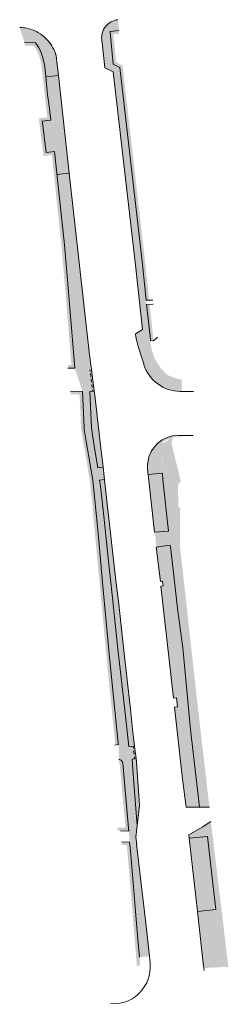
# Model space of a CAD drawing. Header units: millimetres. Extents: x 4385 to 11928, y 17253 to 36963.
# Tile 2 of 256: x 6498 to 6566, y 17253 to 17574. Entities that reach past the tile are written whole.
import ezdxf

# ---------------------------------------------------------------- set-up
doc = ezdxf.new("R2010")
doc.units = ezdxf.units.MM
doc.layers.add('ГП_реконстр_Ботаническая$0$ГП_дороги_УДС', color=205, linetype='Continuous', lineweight=5)
doc.layers.add('ГП_реконстр_Ботаническая$0$ГП_озел_проект_УДС', color=7, linetype='Continuous', lineweight=0, true_color=0xbedfd7, transparency=0.5)
doc.layers.add('ГП_реконстр_Ботаническая$0$ГП_тротуары_штриховка_УДС', color=7, linetype='Continuous', lineweight=0, true_color=0xd3c4ab, transparency=0.5)

# ---------------------------------------------------------------- blocks, each defined once
blk = doc.blocks.new('ГП_реконстр_Ботаническая')
at = {"layer": 'ГП_реконстр_Ботаническая$0$ГП_озел_проект_УДС'}
h = blk.add_hatch(color=256, dxfattribs=at)
h.dxf.hatch_style = 1
h.paths.add_polyline_path([(6527.39, 17570.33, 0.015472), (6527.27, 17570.13), (6527.32, 17569.32), (6527.32, 17569.32), (6527.34, 17569.12), (6528.32, 17559.66), (6530.41, 17558.64), (6535.68, 17512.91), (6535.92, 17511.68), (6535.81, 17511.71), (6537.81, 17494.37), (6539.06, 17482.68), (6540.06, 17482.73), (6538.8, 17494.48), (6531.34, 17559.3), (6529.26, 17560.32), (6528.32, 17569.44), (6530.25, 17569.7), (6530.11, 17570.69)])
h = blk.add_hatch(color=256, dxfattribs=at)
h.dxf.hatch_style = 1
h.paths.add_polyline_path([(6507.34, 17545.99), (6506.89, 17549.84), (6506.65, 17552.14), (6506.3, 17555.55), (6506.3, 17555.55), (6506.3, 17555.55), (6506.16, 17556.92), (6506.03, 17558.02), (6505.92, 17558.99), (6505.92, 17559.01), (6505.92, 17559.03), (6505.64, 17560.53), (6505.58, 17560.8), (6505.32, 17561.92), (6504.82, 17563.17), (6504.4, 17564.29), (6504.14, 17564.76), (6503.94, 17565.12), (6503.87, 17565.24), (6503.52, 17565.87), (6503.51, 17565.88), (6502.89, 17566.6), (6499.31, 17566.79), (6499.37, 17565.78), (6502.41, 17565.63), (6502.69, 17565.31), (6503, 17564.76), (6503.5, 17563.86), (6503.94, 17562.76), (6504.36, 17561.63), (6504.61, 17560.57), (6504.86, 17559.51), (6505.16, 17556.82), (6505.66, 17552.03), (6505.9, 17549.73), (6506.34, 17545.87), (6506.79, 17542.35), (6504, 17542), (6504.18, 17540.57), (6504.78, 17535.69), (6505.78, 17535.69), (6505.17, 17540.69), (6505.12, 17541.13), (6507.9, 17541.48), (6507.9, 17541.48), (6507.6, 17543.92)])
h = blk.add_hatch(color=256, dxfattribs=at)
h.dxf.hatch_style = 1
h.paths.add_polyline_path([(6515.73, 17460.52), (6513.53, 17460.58), (6513.55, 17461.57), (6514.64, 17461.54), (6512.56, 17486.63), (6511.37, 17500.73), (6510.19, 17511.85), (6508.25, 17530.11), (6505.5, 17529.76), (6504.78, 17535.69), (6505.78, 17535.69), (6506.37, 17530.88), (6509.14, 17531.23), (6509.64, 17526.45), (6509.93, 17523.75), (6511.18, 17511.96), (6512.27, 17501.68), (6513.3, 17489.64), (6513.55, 17486.71), (6513.64, 17485.62), (6513.65, 17485.48)])
h = blk.add_hatch(color=256, dxfattribs=at)
h.dxf.hatch_style = 1
h.paths.add_polyline_path([(6541.47, 17469.49), (6540.47, 17469.58), (6540.31, 17470.98), (6539.2, 17481.35), (6540.2, 17481.38)])
h = blk.add_hatch(color=256, dxfattribs=at)
h.dxf.hatch_style = 1
h.paths.add_polyline_path([(6528.99, 17337.61), (6528.85, 17339.15), (6526.88, 17358.33), (6524.23, 17386.13), (6521.77, 17412.6), (6520.66, 17423.91), (6517.85, 17440.38), (6517.78, 17441.16), (6517.3, 17451.95), (6514.37, 17452.04), (6514.39, 17453.04), (6518.3, 17452.92), (6518.79, 17441.08), (6521.66, 17424.01), (6523.78, 17402.05), (6526.95, 17367.43), (6529.95, 17338.23), (6529.98, 17337.76)])
h = blk.add_hatch(color=256, dxfattribs=at)
h.dxf.hatch_style = 1
h.paths.add_polyline_path([(6523.23, 17428.03), (6521.19, 17441.04), (6520.71, 17452.97), (6522.12, 17453.04), (6522.79, 17447.37), (6523.6, 17440.19), (6524.04, 17436.41), (6524.54, 17432.03), (6524.98, 17428.22), (6523.23, 17428.03)])
h = blk.add_hatch(color=256, dxfattribs=at)
h.dxf.hatch_style = 1
h.paths.add_polyline_path([(6539.77, 17425.51, 0.009143), (6539.8, 17425.05), (6539.83, 17424.81), (6539.84, 17424.74), (6539.84, 17424.7), (6539.94, 17423.81), (6540, 17423.34), (6540.12, 17422.27), (6540.23, 17421.26), (6540.55, 17418.48), (6540.71, 17417.13), (6540.91, 17415.38), (6541.11, 17413.58), (6541.61, 17409.22), (6541.86, 17407.07), (6542.77, 17407.13), (6544.55, 17407.25), (6545.15, 17407.29), (6546.39, 17407.37), (6545.35, 17416.36), (6544.8, 17421.23), (6544.47, 17424.13), (6544.39, 17426.35), (6539.73, 17425.83)])
h = blk.add_hatch(color=256, dxfattribs=at)
h.dxf.hatch_style = 1
h.paths.add_polyline_path([(6524.49, 17418.96), (6524.16, 17422.06), (6523.84, 17424.07), (6525.44, 17424.25), (6526.02, 17419.13)])
h = blk.add_hatch(color=256, dxfattribs=at)
h.dxf.hatch_style = 1
h.paths.add_polyline_path([(6533.37, 17337.13), (6531.72, 17351.93), (6530.76, 17360.5), (6530.49, 17362.91), (6528.37, 17382.53), (6528.04, 17385.63), (6526.77, 17397.58), (6526.76, 17397.65), (6526.75, 17397.74), (6525.97, 17405.06), (6525.93, 17405.41), (6525.2, 17412.29), (6524.49, 17418.96), (6526.02, 17419.13), (6527.36, 17407.04), (6528.04, 17401.05), (6528.39, 17397.92), (6529.26, 17390.33), (6530.02, 17384.1), (6534.13, 17347.5), (6534.75, 17341.74), (6535.29, 17337.23)])
h = blk.add_hatch(color=256, dxfattribs=at)
h.dxf.hatch_style = 1
h.paths.add_polyline_path([(6549.23, 17342.19), (6548.54, 17348.24), (6548.53, 17348.32), (6548.47, 17348.82), (6548.46, 17348.94), (6548.4, 17349.43), (6548.39, 17349.51), (6548.34, 17349.94), (6548.41, 17349.95), (6548.44, 17349.95), (6548.53, 17349.96), (6548.88, 17350), (6549.02, 17350.02), (6549.1, 17350.03), (6549.33, 17350.05), (6549.3, 17350.32), (6549.29, 17350.44), (6549.23, 17350.93), (6549.22, 17351.01), (6549.17, 17351.51), (6549.16, 17351.63), (6549.1, 17352.13), (6549.1, 17352.21), (6549.04, 17352.7), (6549.03, 17352.82), (6549.01, 17353.03), (6548.89, 17353.02), (6548.72, 17353), (6548.64, 17352.99), (6548.14, 17352.94), (6548.01, 17352.92), (6546.18, 17369.15), (6544.7, 17382.19), (6544.69, 17382.31), (6544.58, 17383.22), (6543.88, 17389.47), (6544.56, 17389.56), (6544.4, 17391.02), (6544.4, 17391.05), (6543.7, 17390.98), (6542.69, 17399.81), (6542.57, 17400.9), (6542.42, 17402.22), (6543.13, 17402.33), (6546.92, 17402.88), (6546.98, 17402.29), (6547.83, 17394.74), (6547.84, 17394.71), (6549.24, 17382.22), (6549.62, 17378.8), (6550.92, 17370.05), (6551, 17369.48), (6551.02, 17369.34), (6552.83, 17350.56), (6553.58, 17342.67)])
h = blk.add_hatch(color=256, dxfattribs=at)
h.dxf.hatch_style = 1
h.paths.add_polyline_path([(6556.49, 17317.38), (6552.1, 17317.41), (6552.1, 17317.42), (6552.05, 17317.8), (6549.23, 17342.19), (6553.58, 17342.67)])
h = blk.add_hatch(color=256, dxfattribs=at)
h.dxf.hatch_style = 1
h.paths.add_polyline_path([(6533.37, 17309.59), (6529.64, 17309.7), (6529.66, 17310.7), (6532.28, 17310.64), (6530.47, 17331.04), (6530.44, 17331.48), (6530.32, 17331.82), (6530.16, 17331.89), (6530.08, 17331.91), (6530.18, 17332.91), (6530.23, 17332.91), (6530.36, 17332.89), (6530.39, 17332.88), (6530.81, 17332.71), (6530.85, 17332.68), (6530.9, 17332.65), (6530.98, 17332.59), (6531.03, 17332.54), (6531.12, 17332.43), (6531.19, 17332.35), (6531.24, 17332.27), (6531.26, 17332.22), (6531.28, 17332.18), (6531.41, 17331.7), (6531.46, 17331.17)])
h = blk.add_hatch(color=256, dxfattribs=at)
h.dxf.hatch_style = 1
h.paths.add_polyline_path([(6536.11, 17311.43), (6535.48, 17319.87), (6535.07, 17325.36), (6534.75, 17329.65), (6534.5, 17333.06), (6535.77, 17333.3), (6535.92, 17331.92), (6536.85, 17317.9)])
h = blk.add_hatch(color=256, dxfattribs=at)
h.dxf.hatch_style = 1
h.paths.add_polyline_path([(6536.04, 17265.4), (6533.98, 17290.22), (6532.74, 17304.97), (6531.17, 17305.02), (6531.08, 17306.02), (6533.61, 17305.95), (6533.78, 17304.44), (6535.06, 17289.31), (6537.11, 17265.95)])
at = {"layer": 'ГП_реконстр_Ботаническая$0$ГП_тротуары_штриховка_УДС'}
h = blk.add_hatch(color=256, dxfattribs=at)
h.dxf.hatch_style = 1
edge = h.paths.add_edge_path()
edge.add_arc((6530.51, 17568.25), 3.75, 149.8482, 150.5495, ccw=False)
edge.add_line((6527.27, 17570.13), (6527.26, 17570.31))
edge.add_line((6527.26, 17570.31), (6527.39, 17570.33))
edge.add_line((6527.39, 17570.33), (6530.11, 17570.69))
edge.add_line((6530.11, 17570.69), (6530.14, 17571.62))
edge.add_line((6530.14, 17571.62), (6529.85, 17574.21))
edge.add_line((6529.85, 17574.21), (6529.85, 17574.21))
edge.add_arc((6530.51, 17568.25), 6, 96.3484, 181.95)
edge.add_line((6524.51, 17568.04), (6525.6, 17558.49))
edge.add_line((6525.6, 17558.49), (6526.92, 17557.84))
edge.add_line((6526.92, 17557.84), (6529.02, 17559.02))
edge.add_line((6529.02, 17559.02), (6528.35, 17559.4))
edge.add_line((6528.35, 17559.4), (6528.32, 17559.66))
edge.add_line((6528.32, 17559.66), (6528.12, 17561.48))
edge.add_line((6528.12, 17561.48), (6527.76, 17564.56))
edge.add_line((6527.76, 17564.56), (6527.56, 17566.7))
edge.add_line((6527.56, 17566.7), (6527.34, 17569.12))
edge.add_line((6527.34, 17569.12), (6527.32, 17569.32))
edge.add_line((6527.32, 17569.32), (6527.25, 17570.09))
h = blk.add_hatch(color=256, dxfattribs=at)
h.dxf.hatch_style = 1
edge = h.paths.add_edge_path()
edge.add_arc((6499.85, 17560.29), 10, 12.6107, 36.5082)
edge.add_line((6507.89, 17566.24), (6507.81, 17566.35))
edge.add_line((6507.81, 17566.35), (6507.61, 17566.61))
edge.add_line((6507.61, 17566.61), (6507.47, 17566.8))
edge.add_arc((6497.57, 17559.17), 12.5, 37.6176, 42.2986)
edge.add_line((6506.81, 17567.58), (6506.8, 17567.6))
edge.add_arc((6497.57, 17559.17), 12.5, 42.383, 55.8989)
edge.add_line((6504.58, 17569.52), (6503.46, 17570.07))
edge.add_line((6503.46, 17570.07), (6502.45, 17570.49))
edge.add_line((6502.45, 17570.49), (6502.32, 17570.54))
edge.add_line((6502.32, 17570.54), (6502.27, 17570.56))
edge.add_line((6502.27, 17570.56), (6500.92, 17571.04))
edge.add_line((6500.92, 17571.04), (6499.15, 17571.57))
edge.add_arc((6497.57, 17559.17), 12.5, 82.7431, 89.1509)
edge.add_line((6497.75, 17571.67), (6499.31, 17566.79))
edge.add_line((6499.31, 17566.79), (6499.31, 17566.79))
edge.add_line((6499.31, 17566.79), (6502.89, 17566.6))
edge.add_line((6502.89, 17566.6), (6503.51, 17565.89))
edge.add_line((6503.51, 17565.89), (6503.52, 17565.87))
edge.add_line((6503.52, 17565.87), (6503.87, 17565.24))
edge.add_line((6503.87, 17565.24), (6503.94, 17565.12))
edge.add_line((6503.94, 17565.12), (6504.14, 17564.76))
edge.add_line((6504.14, 17564.76), (6504.4, 17564.29))
edge.add_line((6504.4, 17564.29), (6504.87, 17563.12))
edge.add_line((6504.87, 17563.12), (6505.32, 17561.92))
edge.add_line((6505.32, 17561.92), (6505.58, 17560.8))
edge.add_line((6505.58, 17560.8), (6505.64, 17560.53))
edge.add_line((6505.64, 17560.53), (6505.85, 17559.68))
edge.add_line((6505.85, 17559.68), (6505.92, 17559.03))
edge.add_line((6505.92, 17559.03), (6505.93, 17558.99))
edge.add_line((6505.93, 17558.99), (6506.04, 17558.02))
edge.add_line((6506.04, 17558.02), (6506.16, 17556.92))
edge.add_line((6506.16, 17556.92), (6506.31, 17555.55))
edge.add_line((6506.31, 17555.55), (6510.36, 17555.98))
edge.add_line((6510.36, 17555.98), (6509.67, 17562.19))
edge.add_line((6509.67, 17562.19), (6509.65, 17562.27))
edge.add_line((6509.65, 17562.27), (6509.65, 17562.27))
edge.add_line((6509.65, 17562.27), (6509.61, 17562.47))
h = blk.add_hatch(color=256, dxfattribs=at)
h.dxf.hatch_style = 1
h.paths.add_polyline_path([(6535.67, 17512.91), (6535.43, 17512.95), (6535.42, 17513.12), (6535.11, 17516.74), (6534.12, 17525.28), (6532.99, 17535.56), (6531.67, 17546.4), (6530.35, 17558.26), (6529.03, 17559.01), (6529.02, 17559.02), (6528.35, 17559.4), (6528.32, 17559.66), (6530.41, 17558.64)])
h = blk.add_hatch(color=256, dxfattribs=at)
h.dxf.hatch_style = 1
h.paths.add_polyline_path([(6535.67, 17512.91), (6535.67, 17512.91), (6535.43, 17512.95), (6535.42, 17513.12), (6535.11, 17516.74), (6534.12, 17525.28), (6532.99, 17535.56), (6531.67, 17546.4), (6530.35, 17558.26), (6529.03, 17559.01), (6526.92, 17557.84), (6528.31, 17557.16), (6528.32, 17557.09), (6529.46, 17547.21), (6529.47, 17547.12), (6529.96, 17543.24), (6530.05, 17542.53), (6530.11, 17542.04), (6530.35, 17539.84), (6530.58, 17537.86), (6531.99, 17525.36), (6531.99, 17525.34), (6532.11, 17524.36), (6532.28, 17522.7), (6532.28, 17522.7), (6532.33, 17522.31), (6533.16, 17515.03), (6533.16, 17515.02), (6533.48, 17512.35), (6533.96, 17508.55), (6534.21, 17506.56), (6534.23, 17506.36), (6534.28, 17505.93), (6534.43, 17504.52), (6535.24, 17497.18), (6535.38, 17495.84), (6535.58, 17494.13), (6535.69, 17493.14), (6535.69, 17493.07), (6535.7, 17493.06), (6536.15, 17488.97), (6536.61, 17484.93), (6536.89, 17482.47), (6537.02, 17481.3), (6537.08, 17480.73), (6537.81, 17473.18), (6536.2, 17472.11), (6535.57, 17471.7), (6535.69, 17470.9), (6535.7, 17470.89), (6535.7, 17470.86), (6535.82, 17470.16), (6535.83, 17470.1), (6535.85, 17470.02), (6535.87, 17469.9), (6535.9, 17469.81), (6535.91, 17469.78), (6535.93, 17469.68), (6535.94, 17469.66), (6536.09, 17469.08), (6536.09, 17469.07), (6536.42, 17467.78), (6536.56, 17467.3), (6536.57, 17467.26), (6536.62, 17467.11), (6536.78, 17466.6), (6537.02, 17465.84), (6537.13, 17465.5), (6537.16, 17465.4), (6537.93, 17462.96), (6538.25, 17461.95), (6538.27, 17461.88), (6538.8, 17460.74), (6538.87, 17460.61), (6538.93, 17460.49), (6540.19, 17458.53), (6540.23, 17458.47), (6540.25, 17458.45), (6540.83, 17457.73), (6540.84, 17457.72), (6540.85, 17457.71), (6541.42, 17457.1), (6541.95, 17456.58), (6541.97, 17456.57), (6542.3, 17456.29), (6542.35, 17456.25), (6542.37, 17456.23), (6542.49, 17456.14), (6542.69, 17455.99), (6542.97, 17455.79), (6542.99, 17455.77), (6543.39, 17455.5), (6543.42, 17455.49), (6543.43, 17455.47), (6543.49, 17455.44), (6543.67, 17455.32), (6543.73, 17455.29), (6543.96, 17455.15), (6544.01, 17455.11), (6544.08, 17455.07), (6544.52, 17454.83), (6544.55, 17454.81), (6544.65, 17454.76), (6544.69, 17454.74), (6544.87, 17454.65), (6545.1, 17454.53), (6545.27, 17454.45), (6545.78, 17454.19), (6546.14, 17454.01), (6546.22, 17453.97), (6546.25, 17453.96), (6546.27, 17453.95), (6546.49, 17453.88), (6546.96, 17453.72), (6547.32, 17453.6), (6547.36, 17453.59), (6547.77, 17453.5), (6548.26, 17453.39), (6549.07, 17453.22), (6549.09, 17453.22), (6549.19, 17453.19), (6549.89, 17453.08), (6550.64, 17453.04), (6550.61, 17456.79), (6550, 17456.93), (6549.11, 17457.16), (6548.49, 17457.35), (6547.95, 17457.53), (6547.24, 17457.79), (6546.78, 17457.98), (6546.51, 17458.09), (6546.03, 17458.31), (6545.69, 17458.58), (6545.15, 17459.1), (6543.78, 17460.62), (6542.56, 17462.4), (6541.87, 17463.71), (6541.4, 17464.84), (6540.9, 17466.43), (6540.87, 17466.53), (6540.59, 17468.02), (6540.58, 17468.05), (6540.44, 17469.58), (6540.15, 17472.05), (6539.07, 17481.34), (6538.95, 17482.52), (6538.93, 17482.68), (6538.1, 17490.24), (6536.69, 17502.33), (6535.58, 17511.76), (6535.81, 17511.71)])
h = blk.add_hatch(color=256, dxfattribs=at)
h.dxf.hatch_style = 1
h.paths.add_polyline_path([(6509.93, 17523.75), (6509.64, 17526.45), (6509.14, 17531.23), (6506.37, 17530.88), (6505.12, 17541.13), (6507.9, 17541.48), (6507.6, 17543.92), (6506.31, 17555.55), (6510.36, 17555.98), (6513.77, 17525.63), (6513.94, 17524.18)])
h = blk.add_hatch(color=256, dxfattribs=at)
h.dxf.hatch_style = 1
h.paths.add_polyline_path([(6509.93, 17523.75), (6511.18, 17511.96), (6512.27, 17501.68), (6512.36, 17500.83), (6512.82, 17495.39), (6517.1, 17495.8), (6516.45, 17501.56), (6516.4, 17502.05), (6516.37, 17502.34), (6516.33, 17502.68), (6515.95, 17506.21), (6515.89, 17506.75), (6515.82, 17507.33), (6515.81, 17507.46), (6515.77, 17507.85), (6515.71, 17508.39), (6515.65, 17508.93), (6515.57, 17509.61), (6515.5, 17510.25), (6515.38, 17511.33), (6515.34, 17511.64), (6514.37, 17520.37), (6513.94, 17524.18)])
h = blk.add_hatch(color=256, dxfattribs=at)
h.dxf.hatch_style = 1
h.paths.add_polyline_path([(6540.45, 17469.52), (6540.44, 17469.58), (6540.15, 17472.05), (6539.07, 17481.34), (6539.1, 17481.34), (6538.95, 17482.52), (6538.93, 17482.68), (6538.1, 17490.24), (6536.69, 17502.33), (6535.58, 17511.76), (6535.81, 17511.71), (6537.81, 17494.37), (6539.06, 17482.68), (6539.2, 17481.35), (6540.31, 17470.98), (6540.47, 17469.58)])
h = blk.add_hatch(color=256, dxfattribs=at)
h.dxf.hatch_style = 1
h.paths.add_polyline_path([(6521.31, 17460.11), (6520.52, 17460.21), (6520.52, 17460.21), (6517.07, 17460.53), (6515.73, 17460.52), (6512.82, 17495.39), (6517.12, 17495.8), (6518.4, 17484.89), (6518.77, 17481.72), (6520.27, 17468.92), (6520.68, 17465.41), (6520.84, 17464.09)])
h = blk.add_hatch(color=256, dxfattribs=at)
h.dxf.hatch_style = 1
h.paths.add_polyline_path([(6520.52, 17460.21), (6517.07, 17460.53), (6515.73, 17460.52), (6518.3, 17452.92), (6520.71, 17452.97), (6522.04, 17453.03), (6522.12, 17453.04), (6521.21, 17460.1), (6521.21, 17460.13)])
h = blk.add_hatch(color=256, dxfattribs=at)
h.dxf.hatch_style = 1
h.paths.add_polyline_path([(6538.33, 17461.7, 0.146118), (6542.35, 17455.78), (6542.3, 17456.29), (6542.3, 17456.29), (6541.96, 17456.56), (6541.95, 17456.58), (6541.68, 17456.83), (6541.42, 17457.1), (6541.06, 17457.47), (6540.85, 17457.71), (6540.84, 17457.72), (6540.83, 17457.73), (6540.57, 17458.04), (6540.25, 17458.44), (6540.23, 17458.47), (6540.19, 17458.53), (6539.86, 17458.99), (6539.27, 17459.89), (6538.93, 17460.49), (6538.87, 17460.6), (6538.8, 17460.74), (6538.65, 17461.03), (6538.53, 17461.29), (6538.27, 17461.88)])
h = blk.add_hatch(color=256, dxfattribs=at)
h.dxf.hatch_style = 1
h.paths.add_polyline_path([(6546.54, 17453.53), (6546.52, 17453.81, -0.097431), (6542.35, 17456.24), (6542.31, 17456.28), (6542.3, 17456.29), (6542.35, 17455.78, 0.096092)])
h = blk.add_hatch(color=256, dxfattribs=at)
h.dxf.hatch_style = 1
h.paths.add_polyline_path([(6542.35, 17456.24, 0.097431), (6546.52, 17453.81, 0.052641), (6549.07, 17453.21), (6548.26, 17453.39), (6547.77, 17453.49), (6547.36, 17453.58), (6547.32, 17453.6), (6546.96, 17453.72), (6546.48, 17453.87), (6546.27, 17453.95), (6546.25, 17453.96), (6546.22, 17453.97), (6546.14, 17454.01), (6545.78, 17454.19), (6545.27, 17454.45), (6545.1, 17454.53), (6544.87, 17454.65), (6544.69, 17454.73), (6544.64, 17454.76), (6544.54, 17454.81), (6544.51, 17454.82), (6544.08, 17455.07), (6544.01, 17455.11), (6543.96, 17455.14), (6543.73, 17455.29), (6543.67, 17455.32), (6543.49, 17455.43), (6543.43, 17455.47), (6543.41, 17455.48), (6543.39, 17455.5), (6542.99, 17455.77), (6542.97, 17455.78), (6542.69, 17455.99), (6542.49, 17456.14), (6542.37, 17456.23), (6542.35, 17456.25)])
h = blk.add_hatch(color=256, dxfattribs=at)
h.dxf.hatch_style = 1
h.paths.add_polyline_path([(6550.17, 17452.96), (6554.46, 17452.93), (6554.46, 17452.94), (6552.09, 17452.99), (6551.28, 17453), (6551.21, 17453.01), (6550.43, 17453.02), (6549.89, 17453.08), (6549.58, 17453.11), (6549.19, 17453.19), (6549.18, 17453.2), (6549.09, 17453.21), (6549.07, 17453.21, -0.052641), (6546.52, 17453.81), (6546.54, 17453.53, 0.073835)])
h = blk.add_hatch(color=256, dxfattribs=at)
h.dxf.hatch_style = 1
h.paths.add_polyline_path([(6523.86, 17424), (6523.84, 17424.07), (6523.75, 17424.67), (6523.67, 17425.17), (6523.67, 17425.17), (6523.56, 17425.87), (6523.49, 17426.36), (6523.38, 17427.07), (6523.3, 17427.56), (6523.23, 17428.03), (6522.12, 17435.09), (6522.12, 17435.09), (6521.19, 17441.04), (6521.19, 17441.08), (6520.71, 17452.97), (6518.3, 17452.92), (6518.39, 17450.82), (6518.79, 17441.08), (6521.66, 17424.01), (6522.18, 17418.68), (6523.45, 17405.62), (6523.46, 17405.54), (6523.78, 17402.06), (6524.82, 17390.69), (6525.21, 17386.49), (6525.6, 17382.14), (6528.37, 17382.53), (6528.04, 17385.63), (6526.77, 17397.58), (6526.76, 17397.65), (6526.75, 17397.74), (6525.97, 17405.06), (6525.93, 17405.41), (6525.2, 17412.29), (6524.51, 17418.78), (6524.49, 17418.96), (6524.16, 17422.05), (6524.16, 17422.06)])
h = blk.add_hatch(color=256, dxfattribs=at)
h.dxf.hatch_style = 1
h.paths.add_polyline_path([(6539.47, 17428.75), (6539.59, 17427.3), (6539.69, 17429.13), (6540.2, 17430.99), (6541.17, 17433.16), (6541.96, 17434.82), (6542.55, 17435.5), (6542.81, 17435.63), (6543.79, 17436.11), (6543.78, 17436.14), (6545.31, 17436.93), (6545.78, 17437.15), (6546.36, 17437.39), (6546.51, 17437.46), (6546.54, 17437.48), (6547.01, 17437.67), (6547.3, 17437.79), (6547.56, 17437.89), (6547.79, 17437.98), (6547.82, 17437.99), (6548.27, 17438.08), (6548.85, 17438.18), (6549.09, 17438.21), (6550, 17438.31), (6550.79, 17438.36), (6551.89, 17438.44), (6552.74, 17438.5), (6553.59, 17438.55), (6553.76, 17438.55), (6554.4, 17438.58), (6554.4, 17438.62), (6549.46, 17438.62, 0.409888)])
h = blk.add_hatch(color=256, dxfattribs=at)
h.dxf.hatch_style = 1
edge = h.paths.add_edge_path()
edge.add_arc((6549.04, 17430.5), 7.02, 126.1119, 126.3409)
edge.add_line((6544.88, 17436.15), (6544.59, 17436.51))
edge.add_arc((6552.35, 17426.71), 12.5, 128.3762, 128.4132)
edge.add_line((6544.58, 17436.51), (6544.31, 17436.37))
edge.add_line((6544.31, 17436.37), (6544.05, 17436.24))
edge.add_line((6544.05, 17436.24), (6543.79, 17436.11))
edge.add_line((6543.79, 17436.11), (6543.79, 17436.11))
edge.add_line((6543.79, 17436.11), (6543.96, 17435.25))
edge.add_line((6543.96, 17435.25), (6544.05, 17434.76))
edge.add_line((6544.05, 17434.76), (6544.19, 17434.04))
edge.add_line((6544.19, 17434.04), (6544.22, 17433.93))
edge.add_line((6544.22, 17433.93), (6544.23, 17432.82))
edge.add_line((6544.23, 17432.82), (6544.23, 17432.74))
edge.add_line((6544.23, 17432.74), (6544.24, 17432.32))
edge.add_line((6544.24, 17432.32), (6544.41, 17426.35))
edge.add_line((6544.41, 17426.35), (6544.47, 17424.13))
edge.add_line((6544.47, 17424.13), (6544.8, 17421.24))
edge.add_line((6544.8, 17421.24), (6545.37, 17416.36))
edge.add_line((6545.37, 17416.36), (6546.4, 17407.37))
edge.add_line((6546.4, 17407.37), (6545.15, 17407.29))
edge.add_line((6545.15, 17407.29), (6544.55, 17407.25))
edge.add_line((6544.55, 17407.25), (6541.8, 17407.07))
edge.add_line((6541.8, 17407.07), (6541.8, 17407.07))
edge.add_line((6541.8, 17407.07), (6541.97, 17406.12))
edge.add_line((6541.97, 17406.12), (6542.14, 17404.63))
edge.add_line((6542.14, 17404.63), (6542.42, 17402.22))
edge.add_line((6542.42, 17402.22), (6546.92, 17402.88))
edge.add_line((6546.92, 17402.88), (6546.98, 17402.29))
edge.add_line((6546.98, 17402.29), (6547.83, 17394.74))
edge.add_line((6547.83, 17394.74), (6547.84, 17394.71))
edge.add_line((6547.84, 17394.71), (6549.24, 17382.22))
edge.add_line((6549.24, 17382.22), (6551.01, 17369.48))
edge.add_line((6551.01, 17369.48), (6551.02, 17369.34))
edge.add_line((6551.02, 17369.34), (6552.83, 17350.56))
edge.add_line((6552.83, 17350.56), (6553.58, 17342.67))
edge.add_line((6553.58, 17342.67), (6556.49, 17317.38))
edge.add_line((6556.49, 17317.38), (6559.61, 17317.35))
edge.add_line((6559.61, 17317.35), (6559.71, 17317.35))
edge.add_line((6559.71, 17317.35), (6557.13, 17339.7))
edge.add_line((6557.13, 17339.7), (6554.53, 17362.55))
edge.add_line((6554.53, 17362.55), (6550.09, 17402.65))
edge.add_line((6550.09, 17402.65), (6550.1, 17407.7))
edge.add_line((6550.1, 17407.7), (6550.16, 17414.83))
edge.add_line((6550.16, 17414.83), (6550.22, 17414.89))
edge.add_line((6550.22, 17414.89), (6550.02, 17415))
edge.add_line((6550.02, 17415), (6549.85, 17415.14))
edge.add_line((6549.85, 17415.14), (6549.71, 17415.3))
edge.add_line((6549.71, 17415.3), (6549.6, 17415.49))
edge.add_line((6549.6, 17415.49), (6549.53, 17415.67))
edge.add_line((6549.53, 17415.67), (6549.48, 17422.59))
edge.add_line((6549.48, 17422.59), (6549.59, 17422.85))
edge.add_line((6549.59, 17422.85), (6549.72, 17423.04))
edge.add_line((6549.72, 17423.04), (6549.87, 17423.19))
edge.add_line((6549.87, 17423.19), (6550.05, 17423.31))
edge.add_line((6550.05, 17423.31), (6550.25, 17423.41))
edge.add_line((6550.25, 17423.41), (6550.43, 17423.45))
edge.add_line((6550.43, 17423.45), (6547.33, 17436.02))
edge.add_line((6547.33, 17436.02), (6547.82, 17437.99))
edge.add_line((6547.82, 17437.99), (6547.56, 17437.89))
edge.add_line((6547.56, 17437.89), (6547.3, 17437.78))
edge.add_line((6547.3, 17437.78), (6547.12, 17437.71))
edge.add_line((6547.12, 17437.71), (6546.72, 17437.54))
edge.add_line((6546.72, 17437.54), (6546.51, 17437.45))
edge.add_line((6546.51, 17437.45), (6546.76, 17437.35))
edge.add_line((6546.76, 17437.35), (6546.7, 17437.32))
edge.add_line((6546.7, 17437.32), (6546.64, 17437.29))
edge.add_line((6546.64, 17437.29), (6546.53, 17437.23))
edge.add_line((6546.53, 17437.23), (6546.08, 17436.98))
edge.add_line((6546.08, 17436.98), (6545.73, 17436.78))
edge.add_line((6545.73, 17436.78), (6545.52, 17436.64))
edge.add_line((6545.52, 17436.64), (6545.43, 17436.59))
edge.add_line((6545.43, 17436.59), (6545.22, 17436.45))
edge.add_line((6545.22, 17436.45), (6545.03, 17436.32))
edge.add_line((6545.03, 17436.32), (6544.9, 17436.17))
h = blk.add_hatch(color=256, dxfattribs=at)
h.dxf.hatch_style = 1
h.paths.add_polyline_path([(6539.73, 17425.83), (6539.69, 17426.21), (6539.6, 17427.26), (6539.6, 17427.3), (6539.69, 17429.13), (6540.2, 17430.99), (6541.17, 17433.16), (6541.96, 17434.82), (6542.55, 17435.5), (6542.81, 17435.63), (6543.79, 17436.11), (6543.95, 17435.25), (6544.05, 17434.76), (6544.19, 17434.04), (6544.22, 17433.93), (6544.23, 17432.82), (6544.23, 17432.74), (6544.23, 17432.32), (6544.26, 17430.37), (6544.33, 17427.89), (6544.39, 17426.35)])
h = blk.add_hatch(color=256, dxfattribs=at)
h.dxf.hatch_style = 1
h.paths.add_polyline_path([(6523.84, 17424.07), (6523.75, 17424.67), (6523.67, 17425.17), (6523.56, 17425.87), (6523.49, 17426.36), (6523.38, 17427.07), (6523.3, 17427.56), (6523.23, 17428.03), (6524.98, 17428.22), (6525.02, 17427.87), (6525.08, 17427.38), (6525.16, 17426.68), (6525.22, 17426.18), (6525.3, 17425.48), (6525.36, 17424.98), (6525.44, 17424.28), (6525.44, 17424.25)])
h = blk.add_hatch(color=256, dxfattribs=at)
h.dxf.hatch_style = 1
h.paths.add_polyline_path([(6536.11, 17311.43), (6535.48, 17319.87), (6535.07, 17325.36), (6534.75, 17329.65), (6534.5, 17333.06), (6535.77, 17333.3), (6535.31, 17337.23), (6535.29, 17337.23), (6533.37, 17337.13), (6531.72, 17351.93), (6530.76, 17360.5), (6530.49, 17362.91), (6528.37, 17382.53), (6525.6, 17382.14), (6525.6, 17382.14), (6526.12, 17376.53), (6526.75, 17369.62), (6526.95, 17367.43), (6526.95, 17367.4), (6529.95, 17338.23), (6530.23, 17332.91), (6530.36, 17332.89), (6530.39, 17332.88), (6530.81, 17332.71), (6530.85, 17332.68), (6530.9, 17332.65), (6530.98, 17332.59), (6531.03, 17332.54), (6531.06, 17332.51), (6531.08, 17332.48), (6531.12, 17332.43), (6531.19, 17332.35), (6531.24, 17332.27), (6531.26, 17332.22), (6531.28, 17332.18), (6531.41, 17331.7), (6531.46, 17331.17), (6532.52, 17319.21), (6533.37, 17309.59), (6535.94, 17309.87), (6535.94, 17309.87)])
h = blk.add_hatch(color=256, dxfattribs=at)
h.dxf.hatch_style = 1
h.paths.add_polyline_path([(6563.06, 17288.96), (6561.15, 17289.77), (6559.08, 17307.84), (6553.09, 17307.23), (6552.95, 17308.4), (6556.39, 17310.3), (6557.3, 17310.81), (6560.17, 17312.68)])
h = blk.add_hatch(color=256, dxfattribs=at)
h.dxf.hatch_style = 1
h.paths.add_polyline_path([(6536.89, 17268.45), (6536.89, 17268.49), (6535.7, 17281.99), (6535.43, 17285.08), (6535.34, 17286.12), (6535.07, 17289.31), (6534.89, 17291.3), (6534.84, 17291.89), (6534.22, 17299.22), (6533.78, 17304.44), (6533.75, 17304.7), (6533.75, 17304.71), (6533.73, 17304.99), (6533.65, 17305.95), (6533.37, 17309.59), (6535.94, 17309.87), (6535.71, 17307.87), (6535.68, 17307.63), (6535.8, 17306.58), (6535.8, 17306.54), (6535.95, 17305.27), (6535.96, 17305.25), (6535.96, 17305.23), (6536.56, 17300.01), (6536.56, 17299.98), (6536.64, 17299.28), (6536.65, 17299.21), (6536.72, 17298.54), (6536.73, 17298.46), (6536.81, 17297.8), (6536.82, 17297.72), (6536.9, 17297.05), (6536.9, 17296.98), (6536.98, 17296.28), (6536.99, 17296.25), (6536.99, 17296.24), (6538.68, 17281.49), (6538.68, 17281.46), (6538.68, 17281.43), (6540.09, 17268.73)])
h = blk.add_hatch(color=256, dxfattribs=at)
h.dxf.hatch_style = 1
h.paths.add_polyline_path([(6563.81, 17282.73), (6560.33, 17283.82), (6560.26, 17283.88), (6561.79, 17284.05), (6561.15, 17289.77), (6563.06, 17288.96)])
h = blk.add_hatch(color=256, dxfattribs=at)
h.dxf.hatch_style = 1
h.paths.add_polyline_path([(6557.9, 17264.9), (6556.68, 17275.45), (6556.7, 17275.45), (6556.15, 17280.41), (6556.13, 17280.66), (6556.1, 17280.91), (6556.05, 17281.38), (6556.02, 17281.63), (6555.99, 17281.87), (6555.96, 17282.13), (6555.91, 17282.59), (6555.88, 17282.85), (6555.86, 17283.08), (6555.83, 17283.35), (6555.82, 17283.39), (6555.91, 17283.4), (6559.85, 17283.84), (6560.26, 17283.88), (6563.81, 17282.73), (6565.88, 17265.31)])
at = {"layer": 'ГП_реконстр_Ботаническая$0$ГП_дороги_УДС'}
for p, q in [((6527.25, 17570.09), (6528.32, 17559.66)), ((6507.89, 17566.24), (6507.62, 17566.61)), ((6524.55, 17567.57), (6524.77, 17565.64)), ((6524.77, 17565.64), (6525.58, 17558.49)), ((6509.86, 17560.62), (6510.38, 17555.98)), ((6530.41, 17558.64), (6528.32, 17559.66)), ((6528.31, 17557.16), (6525.58, 17558.49)), ((6510.38, 17555.98), (6506.3, 17555.55)), ((6510.38, 17555.98), (6513.94, 17524.18)), ((6507.9, 17541.48), (6505.12, 17541.13)), ((6509.16, 17531.23), (6506.37, 17530.88)), ((6513.94, 17524.18), (6509.93, 17523.75)), ((6513.94, 17524.18), (6520.46, 17465.91)), ((6541.48, 17469.5), (6542.71, 17470.65)), ((6537.02, 17465.84), (6536.33, 17468.04)), ((6540.47, 17469.58), (6541.48, 17469.5)), ((6520.46, 17465.91), (6520.7, 17464.07)), ((6520.7, 17464.07), (6521.21, 17460.1)), ((6538.25, 17461.95), (6537.02, 17465.84)), ((6522.12, 17453.04), (6521.21, 17460.1)), ((6538.33, 17461.7), (6538.25, 17461.95)), ((6520.78, 17459.51), (6520.71, 17460.04)), ((6521.01, 17457.74), (6520.87, 17458.8)), ((6521.24, 17455.98), (6521.1, 17457.04)), ((6521.46, 17454.21), (6521.33, 17455.27)), ((6521.62, 17452.97), (6521.56, 17453.5)), ((6522.12, 17453.04), (6522.28, 17451.8)), ((6550.17, 17452.96), (6554.5, 17452.93)), ((6549.46, 17438.62), (6554.4, 17438.62)), ((6524.98, 17428.22), (6523.23, 17428.03)), ((6539.71, 17425.88), (6539.53, 17427.51)), ((6541.8, 17407.07), (6539.71, 17425.88)), ((6544.41, 17426.35), (6539.72, 17425.83)), ((6525.44, 17424.25), (6523.84, 17424.07)), ((6546.4, 17407.37), (6541.8, 17407.07)), ((6546.92, 17402.88), (6542.36, 17402.22)), ((6543.7, 17390.98), (6542.36, 17402.22)), ((6534.87, 17336.58), (6534.8, 17337.17)), ((6535.11, 17334.62), (6534.96, 17335.79)), ((6535.77, 17333.3), (6535.29, 17337.23)), ((6535.27, 17333.24), (6535.2, 17333.83)), ((6535.68, 17307.62), (6536.85, 17317.9)), ((6552.1, 17317.41), (6556.49, 17317.38)), ((6556.49, 17317.38), (6559.71, 17317.35)), ((6557.3, 17310.81), (6560.2, 17312.7)), ((6553.09, 17307.23), (6559.06, 17307.84)), ((6555.82, 17283.39), (6561.79, 17284.05))]:
    blk.add_line(p, q, dxfattribs=at)
at = {"layer": 'ГП_реконстр_Ботаническая$0$ГП_дороги_УДС', "flags": 128}
for points in [[(6530.11, 17570.69), (6527.39, 17570.33)], [(6499.31, 17566.79), (6502.89, 17566.61), (6503.51, 17565.89), (6503.87, 17565.24), (6504.4, 17564.29), (6504.87, 17563.12), (6505.32, 17561.92), (6505.58, 17560.8), (6505.85, 17559.68), (6506.15, 17556.92), (6506.65, 17552.14), (6506.89, 17549.84), (6507.34, 17545.99), (6507.9, 17541.48)], [(6528.31, 17557.16), (6535.57, 17494.12), (6537.81, 17473.18)], [(6530.41, 17558.64), (6537.81, 17494.37), (6539.06, 17482.68)], [(6505.12, 17541.13), (6505.17, 17540.69), (6506.37, 17530.88)], [(6509.14, 17531.23), (6511.18, 17511.96)], [(6511.18, 17511.96), (6512.36, 17500.83), (6513.55, 17486.71), (6515.73, 17460.52), (6513.53, 17460.57)], [(6539.06, 17482.68), (6541.22, 17482.78)], [(6541.38, 17481.41), (6539.2, 17481.35)], [(6539.2, 17481.35), (6540.31, 17470.98)], [(6537.81, 17473.18), (6535.58, 17471.7)], [(6540.31, 17470.98), (6540.47, 17469.58)], [(6514.39, 17453.04), (6518.3, 17452.92), (6518.39, 17450.82), (6518.79, 17441.08), (6518.83, 17440.58), (6519.51, 17436.6), (6520.36, 17431.62), (6521.66, 17424.01), (6522.18, 17418.68), (6523.46, 17405.54), (6524.82, 17390.69), (6526.95, 17367.43), (6529.95, 17338.23), (6529.98, 17337.76), (6528.87, 17337.59)], [(6523.23, 17428.03), (6522.12, 17435.09), (6521.19, 17441.08), (6520.71, 17452.98), (6522.04, 17453.03)], [(6522.04, 17453.03), (6522.12, 17453.04)], [(6522.28, 17451.8), (6524.26, 17434.41), (6524.98, 17428.22)], [(6524.98, 17428.22), (6525.44, 17424.25)], [(6544.41, 17426.35), (6544.47, 17424.13), (6546.4, 17407.37)], [(6535.29, 17337.23), (6533.37, 17337.13), (6531.72, 17351.93), (6530.76, 17360.5), (6529.81, 17368.93), (6528.04, 17385.63), (6526.76, 17397.65), (6525.2, 17412.29), (6524.16, 17422.05), (6523.84, 17424.07)], [(6525.44, 17424.25), (6525.47, 17424), (6529.14, 17391.29), (6529.97, 17384.53), (6531.92, 17367.5), (6533.94, 17349.31), (6534.75, 17341.74), (6535.29, 17337.23)], [(6546.92, 17402.88), (6546.98, 17402.29), (6547.83, 17394.74), (6549.24, 17382.22), (6551.02, 17369.34), (6553.58, 17342.67), (6556.49, 17317.38)], [(6543.7, 17390.98), (6544.4, 17391.05), (6544.57, 17389.56), (6543.87, 17389.49)], [(6543.87, 17389.49), (6548.01, 17352.92), (6549.01, 17353.03), (6549.33, 17350.05), (6548.34, 17349.94)], [(6548.34, 17349.94), (6550.93, 17326.46), (6552.1, 17317.41)], [(6530.18, 17332.91), (6530.25, 17332.91), (6530.36, 17332.89), (6530.81, 17332.71), (6530.9, 17332.65), (6530.98, 17332.59), (6531.03, 17332.54), (6531.12, 17332.43), (6531.19, 17332.35), (6531.24, 17332.27), (6531.28, 17332.18), (6531.41, 17331.7), (6533.29, 17310.5), (6533.37, 17309.59), (6530.67, 17309.67)], [(6535.77, 17333.3), (6534.5, 17333.06), (6534.75, 17329.65), (6535.07, 17325.36), (6536.11, 17311.43)], [(6535.77, 17333.3), (6535.92, 17332.04), (6536.73, 17319.7), (6536.85, 17317.9)], [(6557.3, 17310.81), (6552.95, 17308.4), (6553.09, 17307.23)], [(6531.08, 17306.02), (6533.61, 17305.95)], [(6533.61, 17305.95), (6533.72, 17304.99)], [(6535.68, 17307.63), (6535.96, 17305.23)], [(6553.09, 17307.23), (6555.82, 17283.39)], [(6559.06, 17307.84), (6560.75, 17293.37), (6560.75, 17293.34), (6561.78, 17284.06)], [(6533.72, 17304.99), (6533.78, 17304.44)], [(6533.78, 17304.44), (6534.22, 17299.22), (6535.33, 17286.12)], [(6535.95, 17305.27), (6538.68, 17281.43)], [(6535.33, 17286.12), (6535.7, 17281.99), (6536.47, 17273.14), (6536.89, 17268.49)], [(6538.68, 17281.49), (6540.09, 17268.73)], [(6555.82, 17283.39), (6557.26, 17270.46)], [(6540.09, 17268.73), (6540.33, 17266.6)], [(6557.26, 17270.46), (6557.7, 17266.49)], [(6557.7, 17266.49), (6557.97, 17264.05)]]:
    blk.add_lwpolyline(points, dxfattribs=at)
at = {"layer": 'ГП_реконстр_Ботаническая$0$ГП_дороги_УДС'}
for centre, radius, start, end in [((6530.51, 17568.25), 6, 96.3484, 186.508), ((6497.57, 17559.17), 12.5, 67.0891, 89.1509), ((6497.57, 17559.17), 12.5, 36.5082, 67.0891), ((6530.51, 17568.25), 3.75, 146.3026, 150.5495), ((6499.85, 17560.29), 10, 20.7808, 36.5082), ((6499.85, 17560.29), 10, 4.1494, 20.7808), ((6519.8, 17561.73), 10, 184.1494, 186.3835)]:
    blk.add_arc(centre, radius, start, end, dxfattribs=at)
at = {"layer": 'ГП_реконстр_Ботаническая$0$ГП_дороги_УДС', "extrusion": (0, 0, -1)}
for centre, radius, start, end in [((-6553.49, 17473.46), 18, 342.4734, 354.3738), ((-6550.25, 17465.46), 12.5, 270.3747, 342.4734), ((-6549.47, 17428.62), 10, 6.9981, 89.9324), ((-6549.47, 17428.62), 10, 353.6734, 6.9981), ((-6528.4, 17265.28), 12, 182.5656, 274.0458), ((-6528.4, 17265.28), 12, 173.6625, 182.5656)]:
    blk.add_arc(centre, radius, start, end, dxfattribs=at)
at = {"layer": 'ГП_реконстр_Ботаническая$0$ГП_тротуары_штриховка_УДС', "extrusion": (0, 0, -1)}
blk.add_solid([(-6533.65, 17305.95), (-6533.61, 17305.95), (-6533.75, 17304.7), (-6533.61, 17305.95)], dxfattribs=at)
at = {"layer": 'ГП_реконстр_Ботаническая$0$ГП_тротуары_штриховка_УДС'}
blk.add_solid([(6559.08, 17307.84), (6561.78, 17284.06), (6553.11, 17307.24), (6555.81, 17283.46)], dxfattribs=at)

msp = doc.modelspace()

# ---------------------------------------------------------------- block references
msp.add_blockref('ГП_реконстр_Ботаническая', (0, 0))

doc.saveas('drawing.dxf')
